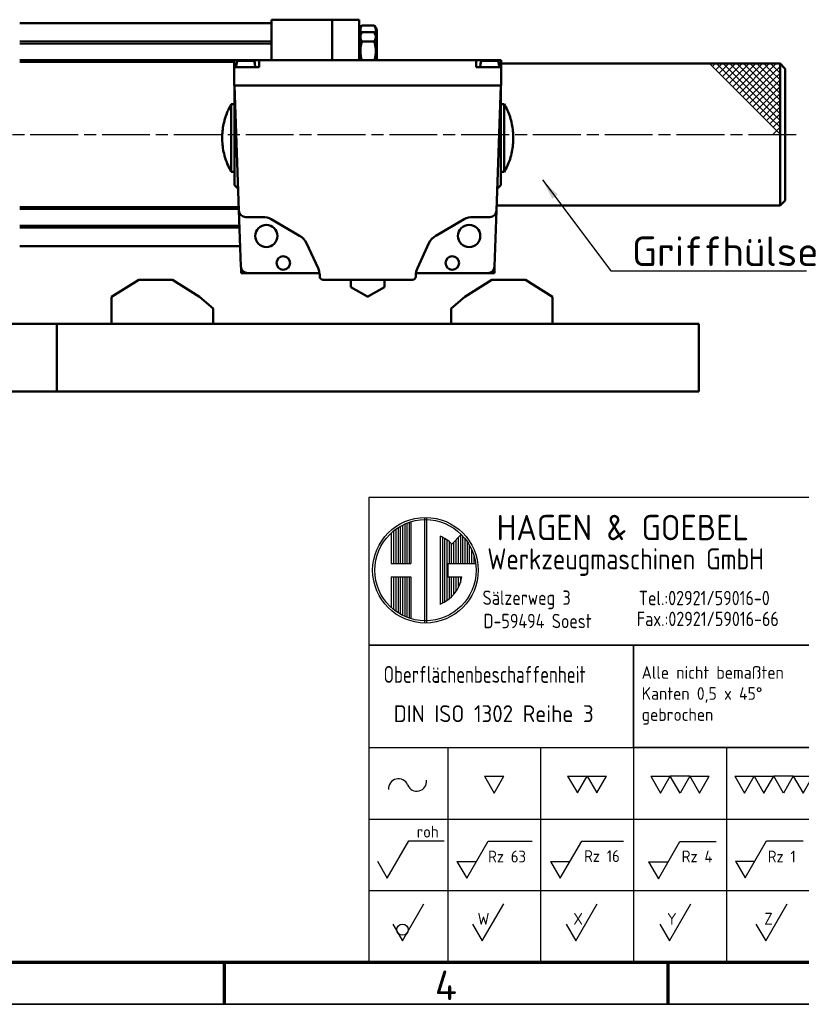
# Model space of a CAD drawing. Header units: millimetres. Extents: x 12 to 1038, y 12 to 732.
# Tile 2 of 5: x 464 to 696, y 12 to 304. Entities that reach past the tile are written whole.
import ezdxf
from ezdxf.enums import TextEntityAlignment as Align

# ---------------------------------------------------------------- set-up
doc = ezdxf.new("R2010")
doc.units = ezdxf.units.MM
doc.header["$LTSCALE"] = 2.5
doc.linetypes.add('CHAIN', pattern=[0.3543, 0.2362, -0.0295, 0.0591, -0.0295])
doc.layers.get('0').update_dxf_attribs({"lineweight": 25})
for name, color, linetype, lineweight in [('AM_BOR', 7, 'Continuous', 50), ('Mittellinie (ISO)', 7, 'Continuous', 25), ('Rahmen (ISO)', 7, 'Continuous', 70), ('Sichtbar (ISO)', 7, 'Continuous', 50), ('Sichtbar schmal (ISO)', 7, 'Continuous', 35), ('Skizziergeometrie (ISO)', 7, 'Continuous', 25), ('Symbol (ISO)', 7, 'Continuous', 25), ('Titel (ISO)', 7, 'Continuous', 50)]:
    doc.layers.add(name, color=color, linetype=linetype, lineweight=lineweight)
doc.styles.add('ACDINTS_30', font='isocp.shx')
doc.styles.add('ACDINTS_31', font='isocp.shx')
doc.styles.add('ACDINTS_32', font='isocp.shx')
doc.styles.add('ACDINTS_33', font='isocp.shx')
doc.styles.add('ACDINTS_34', font='isocp.shx')
doc.styles.add('ACDINTS_35', font='isocp.shx')
doc.styles.add('ACDINTS_40', font='isocp.shx')
doc.styles.add('ACDINTS_41', font='isocp.shx')
doc.styles.add('Notiztext (DIN)', font='isocpeur.ttf')
doc.styles.get("Standard").update_dxf_attribs({"font": 'ISOCP.shx'})
doc.styles.add('TextStyle32', font='isocp.shx')
doc.styles.add('TextStyle51', font='isocp.shx', dxfattribs={"width": 0.8})
doc.styles.add('TextStyle52', font='isocp.shx', dxfattribs={"width": 0.8})
doc.styles.add('TextStyle53', font='isocp.shx')
doc.styles.add('TextStyle54', font='isocp.shx')
doc.styles.add('TextStyle55', font='isocp.shx', dxfattribs={"width": 0.8})
doc.styles.add('TextStyle56', font='isocp.shx', dxfattribs={"width": 0.8})
doc.styles.add('TextStyle59', font='isocp.shx', dxfattribs={"width": 0.8})
doc.styles.add('TextStyle60', font='isocp.shx', dxfattribs={"width": 0.8})
doc.styles.add('TextStyle61', font='isocp.shx', dxfattribs={"width": 0.8})
doc.styles.add('TextStyle62', font='isocp.shx')
doc.styles.add('TextStyle63', font='isocp.shx')
doc.styles.add('TextStyle64', font='isocp.shx', dxfattribs={"width": 0.8})
doc.styles.add('TextStyle65', font='isocp.shx', dxfattribs={"width": 0.8})
doc.dimstyles.new('Standard - Methode 2a (DIN)$7', dxfattribs={"dimscale": 2.5, "dimtxt": 3.5, "dimasz": 2.5, "dimexe": 3.175, "dimexo": 0.8, "dimgap": 0.8, "dimtad": 1, "dimtih": 1, "dimtoh": 1, "dimrnd": 1e-08, "dimtxsty": 'Notiztext (DIN)', "dimcen": 0.09, "dimdle": 10, "dimclrd": 256, "dimclre": 256, "dimclrt": 256, "dimazin": 2, "dimtfac": 1, "dimtmove": 0, "dimatfit": 3, "dimfxl": 1, "dimtolj": 1, "dimlwd": -1, "dimlwe": -1, "dimarcsym": 0})

# ---------------------------------------------------------------- blocks, each defined once
blk = doc.blocks.new('Ränder Hagen+Goebel Rahmen')
at = {"layer": 'Rahmen (ISO)'}
for p, q in [((10, 10), (410, 10)), ((210, 10), (210, 5)), ((262.5, 10), (262.5, 5))]:
    blk.add_line(p, q, dxfattribs=at)
at = {"layer": 'Rahmen (ISO)', "linetype": 'Continuous', "lineweight": 35}
blk.add_line((5, 5), (415, 5), dxfattribs=at)
at = {"layer": 'Symbol (ISO)', "insert": (236.25, 9), "char_height": 3.5, "attachment_point": 2, "style": 'Notiztext (DIN)'}
blk.add_mtext('4', dxfattribs=at)
blk = doc.blocks.new('Schriftfelder Hagen+Goebel')
at = {"color": 7}
for p, q in [((294.29, 154.82), (111.41, 154.82)), ((111.41, 154.82), (111.41, 99.83)), ((294.29, 99.83), (294.29, 154.82)), ((111.41, 99.83), (294.29, 99.83))]:
    blk.add_line(p, q, dxfattribs=at)
at = {"color": 7, "linetype": 'Continuous', "lineweight": 25}
for p, q in [((115.4, 151.54), (115.4, 147.01)), ((115.67, 151.67), (115.67, 147.01)), ((115.93, 151.78), (115.93, 147.01)), ((116.2, 151.88), (116.2, 147.01)), ((116.39, 151.98), (116.39, 147.01)), ((117.99, 152.46), (117.99, 139.96)), ((118.25, 152.46), (118.25, 139.96)), ((114.07, 150.62), (114.07, 147.01)), ((114.34, 150.85), (114.34, 147.01)), ((114.6, 151.05), (114.6, 147.01)), ((114.87, 151.24), (114.87, 147.01)), ((115.13, 151.4), (115.13, 147.01)), ((121.23, 149.31), (122.36, 150.44)), ((119.85, 150.25), (119.85, 142.17)), ((120.12, 150.12), (120.12, 142.3)), ((120.38, 149.97), (120.38, 142.45)), ((120.65, 149.8), (120.65, 142.62)), ((120.92, 149.6), (120.92, 147.01)), ((121.18, 149.36), (121.18, 147.01)), ((121.45, 149.54), (121.45, 147.01)), ((121.71, 149.8), (121.71, 147.01)), ((121.98, 150.07), (121.98, 147.01)), ((122.25, 150.33), (122.25, 147.01)), ((122.51, 150.25), (122.51, 147.01)), ((122.78, 149.97), (122.78, 147.01)), ((123.04, 149.62), (123.04, 147.01)), ((123.31, 149.2), (123.31, 147.01)), ((123.58, 148.68), (123.58, 147.01)), ((114.07, 147.01), (116.39, 147.01)), ((120.78, 147.01), (124.06, 147.01)), ((120.78, 147.01), (120.78, 145.41)), ((123.84, 147.97), (123.84, 147.01)), ((114.07, 145.41), (114.07, 141.8)), ((114.07, 145.41), (116.39, 145.41)), ((114.34, 145.41), (114.34, 141.57)), ((114.6, 145.41), (114.6, 141.37)), ((114.87, 145.41), (114.87, 141.18)), ((115.13, 145.41), (115.13, 141.02)), ((115.4, 145.41), (115.4, 140.88)), ((115.67, 145.41), (115.67, 140.75)), ((115.93, 145.41), (115.93, 140.64)), ((116.2, 145.41), (116.2, 140.54)), ((116.39, 145.41), (116.39, 140.44)), ((120.78, 145.41), (122.44, 145.41)), ((120.92, 145.41), (120.92, 142.82)), ((121.18, 145.41), (121.18, 143.06)), ((121.45, 145.41), (121.45, 143.34)), ((121.71, 145.41), (121.71, 143.68)), ((121.98, 145.41), (121.98, 144.11)), ((122.25, 145.41), (122.25, 144.7)), ((111.41, 125.21), (142.75, 125.21)), ((120.75, 125.21), (120.75, 99.83)), ((131.75, 125.21), (131.75, 99.83)), ((142.75, 125.21), (142.75, 99.83)), ((153.75, 125.21), (153.75, 99.83)), ((111.41, 116.75), (164.75, 116.75)), ((111.41, 108.29), (164.75, 108.29))]:
    blk.add_line(p, q, dxfattribs=at)
at = {"color": 7, "linetype": 'Continuous', "lineweight": 35}
blk.add_line((142.75, 125.21), (164.75, 125.21), dxfattribs=at)
for p, q in [((125.1, 121.84), (127.41, 121.84)), ((125.1, 121.84), (126.25, 119.84)), ((126.25, 119.84), (127.41, 121.84)), ((134.94, 121.85), (137.25, 121.85)), ((134.94, 121.85), (136.1, 119.85)), ((136.1, 119.85), (137.25, 121.85)), ((137.25, 121.85), (138.41, 119.85)), ((137.25, 121.85), (139.56, 121.85)), ((138.41, 119.85), (139.56, 121.85)), ((144.79, 121.84), (147.1, 121.84)), ((144.79, 121.84), (145.94, 119.84)), ((145.94, 119.84), (147.1, 121.84)), ((148.25, 119.84), (147.1, 121.84)), ((149.41, 121.84), (147.1, 121.84)), ((149.41, 121.84), (148.25, 119.84)), ((149.41, 121.84), (150.56, 119.84)), ((149.41, 121.84), (151.72, 121.84)), ((150.56, 119.84), (151.72, 121.84)), ((154.73, 121.84), (155.88, 119.84)), ((154.73, 121.84), (157.04, 121.84)), ((155.88, 119.84), (157.04, 121.84)), ((157.04, 121.84), (159.35, 121.84)), ((157.04, 121.84), (158.19, 119.84)), ((158.19, 119.84), (159.35, 121.84)), ((161.66, 121.84), (159.35, 121.84)), ((160.5, 119.84), (159.35, 121.84)), ((161.66, 121.84), (160.5, 119.84)), ((161.66, 121.84), (163.97, 121.84)), ((161.66, 121.84), (162.81, 119.84)), ((162.81, 119.84), (163.97, 121.84)), ((113.6, 109.77), (116.15, 114.17)), ((116.15, 114.17), (120.35, 114.17)), ((123.01, 109.74), (125.55, 114.14)), ((125.55, 114.14), (130.76, 114.14)), ((134.08, 109.74), (136.62, 114.14)), ((136.62, 114.14), (141.57, 114.14)), ((145.69, 109.7), (148.23, 114.1)), ((148.23, 114.1), (152.55, 114.1)), ((155.96, 109.79), (158.5, 114.19)), ((158.5, 114.19), (162.82, 114.19)), ((112.45, 111.77), (113.6, 109.77)), ((121.85, 111.74), (123.01, 109.74)), ((121.85, 111.74), (124.16, 111.74)), ((132.92, 111.74), (134.08, 109.74)), ((132.92, 111.74), (135.23, 111.74)), ((144.53, 111.7), (146.84, 111.7)), ((144.53, 111.7), (145.69, 109.7)), ((154.81, 111.79), (157.12, 111.79)), ((154.81, 111.79), (155.96, 109.79)), ((115.4, 102.33), (117.94, 106.73)), ((124.85, 102.33), (127.39, 106.73)), ((135.92, 102.33), (138.46, 106.73)), ((147.01, 102.33), (149.55, 106.73)), ((158.39, 102.33), (160.93, 106.73)), ((114.25, 104.33), (115.4, 102.33)), ((123.7, 104.33), (124.85, 102.33)), ((134.76, 104.33), (135.92, 102.33)), ((145.85, 104.33), (147.01, 102.33)), ((157.23, 104.33), (158.39, 102.33))]:
    blk.add_line(p, q)
at = {"color": 7, "lineweight": 35}
blk.add_line((164.75, 120.98), (164.75, 99.83), dxfattribs=at)
at = {"color": 7, "linetype": 'Continuous', "lineweight": 25}
for radius in [6.25, 5.99]:
    blk.add_circle((118.12, 146.21), radius, dxfattribs=at)
blk.add_circle((115.4, 103.66), 0.667)
for start, end in [(45, 66.8002), (293.1998, 349.5243)]:
    blk.add_arc((118.12, 146.21), 4.39, start, end, dxfattribs=at)
for centre, start, end in [((114.92, 120.36), 21.9122, 185.4858), ((117.09, 121.23), 201.9122, 5.4858)]:
    blk.add_arc(centre, 1.17, start, end)
at = {"layer": 'AM_BOR', "color": 7, "linetype": 'Continuous', "lineweight": 35}
for p, q in [((164.75, 154.82), (164.75, 120.98)), ((111.41, 137.35), (294.29, 137.35)), ((142.75, 125.21), (142.75, 137.35))]:
    blk.add_line(p, q, dxfattribs=at)
at = {"layer": 'AM_BOR', "color": 7, "linetype": 'Continuous', "lineweight": 25}
for p, q in [((190.15, 154.82), (190.15, 116.75)), ((207.93, 154.82), (207.93, 99.83)), ((243.49, 154.82), (243.49, 148.49)), ((207.93, 148.49), (294.29, 148.49)), ((174.91, 137.35), (174.91, 120.43)), ((164.75, 120.43), (207.93, 120.43)), ((284.13, 116.75), (284.13, 99.83)), ((284.13, 108.29), (294.29, 108.29)), ((164.75, 104.06), (294.29, 104.06))]:
    blk.add_line(p, q, dxfattribs=at)
at = {"layer": 'AM_BOR', "color": 7, "lineweight": 35}
blk.add_line((164.75, 116.75), (294.29, 116.75), dxfattribs=at)
at = {"layer": 'Titel (ISO)', "color": 7, "linetype": 'Continuous', "lineweight": 35}
for p, q in [((164.75, 133.12), (207.93, 133.12)), ((164.75, 128.89), (207.93, 128.89)), ((207.93, 124.66), (164.75, 124.66))]:
    blk.add_line(p, q, dxfattribs=at)
at = {"color": 7}
blk.add_text('HAGEN & GOEBEL', height=3, dxfattribs=at).set_placement((126.55, 149.76))
at = {"color": 7, "width": 0.9}
for s, height, p in [('Werkzeugmaschinen GmbH', 2.5, (125.45, 146.3)), ('Sälzerweg 3', 1.7, (124.88, 142.11)), ('Tel.:02921/59016-0', 1.7, (143.38, 142.07)), ('D-59494 Soest', 1.7, (124.99, 139.35)), ('Fax.:02921/59016-66', 1.7, (143.13, 139.6))]:
    blk.add_text(s, height=height, dxfattribs=at).set_placement(p)
at = {"color": 7, "style": 'ACDINTS_30', "width": 0.8}
blk.add_text('Oberflächenbeschaffenheit', height=2, dxfattribs=at).set_placement((113.16, 132.88))
at = {"color": 7, "style": 'ACDINTS_30'}
for s, p in [('Gepr.', (165.95, 126.31)), ('Norm', (165.95, 122.08))]:
    blk.add_text(s, height=2, dxfattribs=at).set_placement(p)
at = {"color": 7, "char_height": 2, "attachment_point": 1, "line_spacing_factor": 0.332}
for s, insert in [('\\fISOCP|b0|i0;\\W0.90;\\H2.0000;Werkstoff:', (208.77, 147.21)), ('\\fISOCP|b0|i0;\\W0.90;\\H2.0000;Benennung:', (208.76, 136.5)), ('\\fISOCP|b0|i0;\\W0.90;\\H2.0000;Zeichnungs-Nr.:', (209.11, 115.53))]:
    blk.add_mtext(s, dxfattribs=dict(at, insert=insert))
at = {"char_height": 1.4}
for s, insert, attachment_point, style in [('roh', (117.1, 114.56), 7, 'ACDINTS_40'), ('Rz 63', (125.53, 111.62), 7, 'ACDINTS_40'), ('Rz 16', (136.89, 111.67), 7, 'ACDINTS_40'), ('Rz 4', (148.45, 111.63), 7, 'ACDINTS_40'), ('Rz 1', (158.63, 111.62), 7, 'ACDINTS_40'), ('W', (125.69, 104.24), 9, 'ACDINTS_41'), ('X', (136.76, 104.25), 9, 'ACDINTS_41'), ('Y', (147.85, 104.24), 9, 'ACDINTS_41'), ('Z', (159.23, 104.26), 9, 'ACDINTS_41')]:
    blk.add_mtext(s, dxfattribs=dict(at, insert=insert, attachment_point=attachment_point, style=style))
at = {"color": 7, "insert": (166.66, 115.16), "char_height": 2, "width": 31.2179, "attachment_point": 1, "line_spacing_factor": 0.996}
blk.add_mtext('\\fISOCP|b0|i0;\\W0.90;\\H2.0000;Kunde:\\P\\PKom.:', dxfattribs=at)
at = {"layer": 'AM_BOR', "color": 7, "style": 'ACDINTS_30'}
for s, width, p in [('Allg. Toleranzen', 0.7, (191.43, 150.6)), ('Menge', 0.8, (266.9, 150.83)), ('Form- u Lagetoleranzen', 0.75, (165.41, 150.21)), ('Position', 0.8, (245.09, 150.43)), ('Dateiname', 0.8, (168.36, 101.05))]:
    blk.add_text(s, height=2, dxfattribs=dict(at, width=width)).set_placement(p)
for s, p in [('Maßstab', (209.15, 150.43)), ('Bearb.', (165.95, 130.54))]:
    blk.add_text(s, height=2, dxfattribs=at).set_placement(p)
at = {"layer": 'AM_BOR', "color": 7, "style": 'ACDINTS_32', "width": 0.983632}
blk.add_text('Datum', height=2, dxfattribs=at).set_placement((180.84, 134.48), align=Align.CENTER)
at = {"layer": 'AM_BOR', "color": 7, "style": 'ACDINTS_31'}
blk.add_text('Name', height=2, dxfattribs=at).set_placement((199.12, 134.48), align=Align.RIGHT)
at = {"layer": 'AM_BOR', "color": 7, "style": 'ACDINTS_32'}
for s, p in [('Blatt', (288.5, 113.9)), ('Bl', (292.31, 105.44))]:
    blk.add_text(s, height=2, dxfattribs=at).set_placement(p, align=Align.CENTER)
at = {"layer": 'AM_BOR', "color": 7, "line_spacing_factor": 0.996}
for s, insert, char_height, width, attachment_point, style in [('DIN ISO 2768-mK', (199.12, 141), 2, 15.0375, 8, 'ACDINTS_34'), (' \\PAlle nicht bemaßten Kanten 0,5 x 45° gebrochen', (143.71, 137.35), 1.5, 20.5101, 1, 'ACDINTS_35')]:
    blk.add_mtext(s, dxfattribs=dict(at, insert=insert, char_height=char_height, width=width, attachment_point=attachment_point, style=style))
at = {"layer": 'AM_BOR', "color": 7, "char_height": 2, "line_spacing_factor": 0.332}
for s, insert, attachment_point, style in [('DIN ISO 1101', (177.55, 143.3), 8, 'ACDINTS_34'), ('DIN ISO 1302 Reihe 3', (114.36, 130.23), 1, 'ACDINTS_33'), ('Für diese Zeichnung behalten wir uns alle Rechte vor.', (212.76, 102.85), 1, 'ACDINTS_33')]:
    blk.add_mtext(s, dxfattribs=dict(at, insert=insert, attachment_point=attachment_point, style=style))
at = {"layer": 'AM_BOR', "color": 7}
for tag, p, height, style, width in [('Maßstab:', (223.33, 149.84), 3.5, 'TextStyle64', 0.8), ('Positionsnummer', (254.96, 149.95), 3.5, 'TextStyle61', 0.8), ('Menge', (277.56, 149.84), 3.5, 'TextStyle60', 0.8), ('Material', (224.04, 143.99), 3, 'TextStyle52', 0.8), ('Halbzeug_(1.Zeile)', (261.93, 144.06), 3, 'TextStyle56', 0.8), ('Material_(2.Zeile)', (224.02, 139.81), 3, 'TextStyle51', 0.8), ('Halbzeug_(2.Zeile)', (261.93, 139.78), 3, 'TextStyle55', 0.8), ('ERSTELLUNGSDATUM', (175.59, 130.24), 2, 'TextStyle63', 0.9), ('AUTOR', (191.76, 130.24), 2, 'TextStyle62', 0.9), ('KONTROLLIERT_VON', (192.23, 126.32), 2, 'TextStyle54', 0.9), ('KONTROLLDATUM', (175.75, 126.01), 2, 'TextStyle53', 0.9), ('Beschreibung_2', (213.59, 121), 3.5, 'TextStyle59', 0.8), ('DATEINAME', (179.92, 100.78), 2.5, 'TextStyle65', 0.8)]:
    blk.add_attdef(tag, p, '', height=height, dxfattribs=dict(at, style=style, width=width))
at = {"layer": 'AM_BOR', "color": 7, "style": 'TextStyle32'}
blk.add_attdef('Plot-Datum', text='', height=3, dxfattribs=at).set_placement((288.92, 100.24), align=Align.CENTER)
at = {"layer": 'Titel (ISO)', "style": 'Notiztext (DIN)'}
blk.add_attdef('TITEL', text='', height=5, dxfattribs=at).set_placement((210, 128), align=Align.MIDDLE_LEFT)
blk.add_attdef('Blattnummer', text='', height=3.5, dxfattribs=at).set_placement((290.13, 111.34), align=Align.MIDDLE_CENTER)
at = {"layer": 'Titel (ISO)', "color": 7, "style": 'Notiztext (DIN)'}
blk.add_attdef('BAUTEILNUMMER', text='', height=5, dxfattribs=at).set_placement((210.03, 109.41), align=Align.MIDDLE_LEFT)

msp = doc.modelspace()

# ---------------------------------------------------------------- linework, layer by layer
at = {"layer": 'Mittellinie (ISO)', "linetype": 'CHAIN', "ltscale": 23.990969}
msp.add_line((148.88551, 269.8713), (695.74258, 269.8713), dxfattribs=at)
at = {"layer": 'Sichtbar (ISO)'}
for p, q in [((556.99258, 303.8713), (538.99258, 303.8713)), ((538.99258, 303.8713), (538.99258, 291.8713)), ((556.99258, 303.8713), (556.99258, 291.8713)), ((564.99258, 303.8713), (556.99258, 303.8713)), ((556.99258, 303.8713), (556.99258, 291.8713)), ((564.99258, 303.8713), (564.99258, 291.8713)), ((538.99258, 302.8713), (464.49258, 302.8713)), ((564.99258, 300.82111), (565.68408, 302.01882)), ((565.75671, 302.14), (569.42846, 302.14)), ((565.75671, 300.14074), (569.42846, 300.14074)), ((570.19258, 300.82111), (569.50108, 302.01882)), ((570.19258, 298.82185), (570.19258, 300.82111)), ((464.49258, 297.37185), (538.99258, 297.37185)), ((564.99258, 298.82185), (565.68408, 300.01956)), ((565.75671, 297.45611), (569.42846, 297.45611)), ((570.19258, 298.82185), (569.50108, 300.01956)), ((570.19258, 291.8713), (570.19258, 298.82185)), ((464.49258, 291.37185), (527.99258, 291.37185)), ((531.39258, 291.8713), (527.99258, 291.8713)), ((527.99258, 289.8713), (527.99258, 291.8713)), ((529.2174, 291.6713), (529.29225, 291.6713)), ((533.49292, 291.6713), (529.29225, 291.6713)), ((535.39258, 291.8713), (531.39258, 291.8713)), ((533.49292, 291.6713), (533.56776, 291.6713)), ((535.39258, 289.8713), (535.39258, 291.8713)), ((599.59258, 291.8713), (535.39258, 291.8713)), ((603.59258, 291.8713), (599.59258, 291.8713)), ((599.59258, 289.8713), (599.59258, 291.8713)), ((601.4174, 291.6713), (601.49225, 291.6713)), ((605.69292, 291.6713), (601.49225, 291.6713)), ((606.99258, 291.8713), (603.59258, 291.8713)), ((605.69292, 291.6713), (605.76776, 291.6713)), ((606.99258, 289.8713), (606.99258, 291.8713)), ((535.39258, 289.8713), (527.99258, 289.8713)), ((527.99258, 284.3713), (527.99258, 289.8713)), ((528.6792, 290.8613), (528.59258, 289.8713)), ((528.6792, 290.8613), (528.74636, 290.8613)), ((528.68658, 290.8613), (528.7176, 291.21488)), ((528.77809, 291.21488), (528.74636, 290.8613)), ((534.0388, 290.8613), (534.00707, 291.21488)), ((534.0388, 290.8613), (534.10597, 290.8613)), ((534.06757, 291.21488), (534.09859, 290.8613)), ((534.10597, 290.8613), (534.19258, 289.8713)), ((606.99258, 289.8713), (599.59258, 289.8713)), ((600.8792, 290.8613), (600.79258, 289.8713)), ((600.8792, 290.8613), (600.94636, 290.8613)), ((600.88658, 290.8613), (600.9176, 291.21488)), ((600.97809, 291.21488), (600.94636, 290.8613)), ((606.2388, 290.8613), (606.20707, 291.21488)), ((606.2388, 290.8613), (606.30597, 290.8613)), ((606.26757, 291.21488), (606.29859, 290.8613)), ((606.30597, 290.8613), (606.39258, 289.8713)), ((606.99258, 290.8713), (689.49258, 290.8713)), ((606.99258, 284.3713), (606.99258, 289.8713)), ((689.49258, 248.8713), (689.49258, 290.8713)), ((690.99258, 289.3713), (689.49258, 290.8713)), ((690.99258, 250.3713), (690.99258, 289.3713)), ((528.09258, 284.3713), (527.99258, 284.3713)), ((528.09258, 268.8713), (528.09258, 284.3713)), ((528.09258, 284.3713), (606.89258, 284.3713)), ((529.3836, 247.4015), (528.09258, 284.3713)), ((606.89258, 284.3713), (605.60157, 247.4015)), ((606.99258, 284.3713), (606.89258, 284.3713)), ((606.89258, 268.8713), (606.89258, 284.3713)), ((527.09258, 258.8713), (527.09258, 278.8713)), ((528.09258, 278.8713), (527.09258, 278.8713)), ((606.89258, 278.8713), (607.89258, 278.8713)), ((607.89258, 278.8713), (607.89258, 268.8713)), ((525.39258, 275.02196), (525.39258, 275.10272)), ((609.59258, 275.10272), (609.59258, 275.02196)), ((528.09258, 268.8713), (528.09258, 254.8713)), ((606.89258, 268.8713), (606.89258, 254.8713)), ((607.89258, 268.8713), (607.89258, 258.8713)), ((525.39258, 262.63988), (525.39258, 262.72064)), ((609.59258, 262.72064), (609.59258, 262.63988)), ((528.09258, 258.8713), (527.09258, 258.8713)), ((606.89258, 258.8713), (607.89258, 258.8713)), ((528.09258, 254.8713), (529.09258, 253.8713)), ((529.09258, 255.73505), (529.09258, 253.8713)), ((529.09258, 253.8713), (529.15767, 253.8713)), ((605.8275, 253.8713), (605.89258, 253.8713)), ((605.89258, 255.73505), (605.89258, 253.8713)), ((606.89258, 254.8713), (605.89258, 253.8713)), ((464.49258, 248.37185), (529.34971, 248.37185)), ((605.65289, 248.8713), (689.49258, 248.8713)), ((690.99258, 250.3713), (689.49258, 248.8713)), ((529.96328, 230.8015), (529.3836, 247.4015)), ((536.42784, 245.4713), (531.38238, 245.4713)), ((547.33921, 239.94512), (538.92784, 244.80143)), ((596.05733, 244.80143), (587.64595, 239.94512)), ((603.60279, 245.4713), (598.55733, 245.4713)), ((605.60157, 247.4015), (605.02188, 230.8015)), ((464.49258, 242.37185), (529.55923, 242.37185)), ((529.75132, 236.8713), (464.49258, 236.8713)), ((552.79912, 230.37592), (549.37075, 237.72808)), ((585.61441, 237.72808), (582.18604, 230.37592)), ((529.99258, 228.8713), (529.99258, 230.52324)), ((604.99258, 230.52324), (604.99258, 228.8713)), ((531.96206, 228.8713), (529.99258, 228.8713)), ((553.23042, 228.8713), (531.96206, 228.8713)), ((553.26758, 227.8713), (553.26758, 228.26283)), ((581.71758, 228.26283), (581.71758, 227.8713)), ((603.0231, 228.8713), (581.75474, 228.8713)), ((604.99258, 228.8713), (603.0231, 228.8713)), ((499.70698, 226.8713), (491.70698, 221.8713)), ((509.70698, 226.8713), (499.70698, 226.8713)), ((517.70698, 221.8713), (509.70698, 226.8713)), ((580.71758, 226.8713), (554.26758, 226.8713)), ((562.50258, 226.8713), (562.50258, 224.75228)), ((567.24258, 222.01564), (562.50258, 224.75228)), ((572.48258, 224.75228), (567.74258, 222.01564)), ((572.48258, 226.8713), (572.48258, 224.75228)), ((596.20667, 221.8713), (604.20667, 226.8713)), ((604.20667, 226.8713), (614.20667, 226.8713)), ((614.20667, 226.8713), (622.20667, 221.8713)), ((491.70698, 221.8713), (491.70698, 213.8713)), ((521.70698, 218.3713), (517.70698, 221.8713)), ((592.20667, 218.3713), (596.20667, 221.8713)), ((622.20667, 221.8713), (622.20667, 213.8713)), ((521.70698, 213.8713), (521.70698, 218.3713)), ((592.20667, 213.8713), (592.20667, 218.3713)), ((405.49258, 213.8713), (475.49258, 213.8713)), ((475.49258, 213.8713), (475.49258, 193.8713)), ((475.49258, 213.8713), (665.49258, 213.8713)), ((665.49258, 193.8713), (665.49258, 213.8713)), ((475.49258, 193.8713), (405.49258, 193.8713)), ((475.49258, 193.8713), (665.49258, 193.8713))]:
    msp.add_line(p, q, dxfattribs=at)
at = {"layer": 'Sichtbar (ISO)', "flags": 128}
for points in [[(565.75671, 300.14074), (565.6808, 300.01387), (565.61309, 299.8912), (565.5531, 299.77221), (565.50043, 299.65643), (565.45471, 299.54343), (565.41565, 299.43278), (565.383, 299.32412), (565.35655, 299.21708), (565.33615, 299.11131), (565.32166, 299.0065), (565.313, 298.90231), (565.31012, 298.79843), (565.313, 298.69454), (565.32166, 298.59035), (565.33615, 298.48554), (565.35655, 298.37977), (565.383, 298.27273), (565.41565, 298.16407), (565.45471, 298.05342), (565.50043, 297.94042), (565.5531, 297.82464), (565.61309, 297.70565), (565.6808, 297.58298), (565.75671, 297.45611)], [(565.75671, 302.14), (565.68939, 302.02799), (565.62848, 301.91929), (565.57366, 301.81355), (565.52461, 301.71042), (565.48109, 301.6096), (565.44286, 301.51081), (565.40975, 301.41375), (565.38158, 301.31819), (565.35822, 301.22387), (565.33956, 301.13057), (565.32551, 301.03804), (565.316, 300.94608), (565.31098, 300.85446), (565.31045, 300.76298), (565.31438, 300.67141), (565.3228, 300.57955), (565.33576, 300.48718), (565.3533, 300.39408), (565.37552, 300.30003), (565.40251, 300.20479), (565.43442, 300.10812), (565.47139, 300.00977), (565.51362, 299.90946), (565.56131, 299.80692)], [(569.62385, 299.80692), (569.67155, 299.90946), (569.71377, 300.00977), (569.75075, 300.10812), (569.78265, 300.20479), (569.80965, 300.30003), (569.83186, 300.39408), (569.84941, 300.48718), (569.86236, 300.57955), (569.87078, 300.67141), (569.87472, 300.76298), (569.87418, 300.85446), (569.86917, 300.94608), (569.85965, 301.03804), (569.8456, 301.13057), (569.82694, 301.22387), (569.80358, 301.31819), (569.77541, 301.41375), (569.7423, 301.51081), (569.70408, 301.6096), (569.66055, 301.71042), (569.61151, 301.81355), (569.55668, 301.91929), (569.49577, 302.02799), (569.42846, 302.14)], [(569.42846, 297.45611), (569.50437, 297.58298), (569.57207, 297.70565), (569.63206, 297.82464), (569.68474, 297.94042), (569.73045, 298.05342), (569.76952, 298.16407), (569.80217, 298.27273), (569.82861, 298.37977), (569.84901, 298.48554), (569.8635, 298.59035), (569.87216, 298.69454), (569.87504, 298.79843), (569.87216, 298.90231), (569.8635, 299.0065), (569.84901, 299.11131), (569.82861, 299.21708), (569.80217, 299.32412), (569.76952, 299.43278), (569.73045, 299.54343), (569.68474, 299.65643), (569.63206, 299.77221), (569.57207, 299.8912), (569.50437, 300.01387), (569.42846, 300.14074)], [(565.75671, 297.45611), (565.68281, 297.19097), (565.61667, 296.9344), (565.55785, 296.68536), (565.50597, 296.44292), (565.4607, 296.2062), (565.42175, 295.97439), (565.3889, 295.74673), (565.36194, 295.5225), (565.34072, 295.30101), (565.32512, 295.08162), (565.31505, 294.86367), (565.31045, 294.64656), (565.31129, 294.42965), (565.31758, 294.21235), (565.32936, 293.99402), (565.34668, 293.77405), (565.36966, 293.55179), (565.39842, 293.32657), (565.43314, 293.0977), (565.47401, 292.86446), (565.5213, 292.62606), (565.57529, 292.38167), (565.63633, 292.13041), (565.70482, 291.8713)], [(569.48035, 291.8713), (569.54883, 292.13041), (569.60987, 292.38167), (569.66386, 292.62606), (569.71115, 292.86446), (569.75203, 293.0977), (569.78674, 293.32657), (569.8155, 293.55179), (569.83848, 293.77405), (569.85581, 293.99402), (569.86758, 294.21235), (569.87387, 294.42965), (569.87471, 294.64656), (569.87011, 294.86367), (569.86004, 295.08162), (569.84444, 295.30101), (569.82322, 295.5225), (569.79627, 295.74673), (569.76341, 295.97439), (569.72447, 296.2062), (569.67919, 296.44292), (569.62731, 296.68536), (569.56849, 296.9344), (569.50236, 297.19097), (569.42846, 297.45611)], [(528.7176, 291.21488), (528.72132, 291.24604), (528.72708, 291.27726), (528.7348, 291.30791), (528.74419, 291.3374), (528.75492, 291.36518), (528.76745, 291.39248), (528.78211, 291.41994), (528.79874, 291.4469), (528.81711, 291.47276), (528.83676, 291.49705), (528.85715, 291.51937), (528.87845, 291.53998), (528.90184, 291.56003), (528.92698, 291.57907), (528.95348, 291.59657), (528.9808, 291.61222), (529.00828, 291.62582), (529.03552, 291.63732), (529.0642, 291.64741), (529.09432, 291.65602), (529.12532, 291.66282), (529.15661, 291.66759), (529.18752, 291.67039), (529.2174, 291.6713)], [(529.29225, 291.6713), (529.2619, 291.67042), (529.23052, 291.66773), (529.19872, 291.66312), (529.16714, 291.65653), (529.13636, 291.64814), (529.10692, 291.63825), (529.07909, 291.62703), (529.05111, 291.61378), (529.02317, 291.59846), (528.99591, 291.58123), (528.96991, 291.56236), (528.94561, 291.54235), (528.92341, 291.52171), (528.90244, 291.49964), (528.88212, 291.47546), (528.86301, 291.44959), (528.84563, 291.42246), (528.83026, 291.3947), (528.81708, 291.36698), (528.80589, 291.33901), (528.79609, 291.30924), (528.78801, 291.2782), (528.78198, 291.24652), (528.77809, 291.21488)], [(534.00707, 291.21488), (534.00318, 291.24652), (533.99715, 291.2782), (533.98908, 291.30924), (533.97928, 291.33901), (533.96809, 291.36698), (533.9549, 291.3947), (533.93953, 291.42246), (533.92215, 291.44959), (533.90304, 291.47546), (533.88272, 291.49964), (533.86175, 291.52171), (533.83956, 291.54235), (533.81525, 291.56236), (533.78925, 291.58123), (533.76199, 291.59846), (533.73405, 291.61378), (533.70607, 291.62703), (533.67824, 291.63825), (533.64881, 291.64814), (533.61802, 291.65653), (533.58644, 291.66312), (533.55465, 291.66773), (533.52326, 291.67042), (533.49292, 291.6713)], [(533.56776, 291.6713), (533.59764, 291.67039), (533.62856, 291.66759), (533.65984, 291.66282), (533.69084, 291.65602), (533.72096, 291.64741), (533.74964, 291.63732), (533.77688, 291.62582), (533.80437, 291.61222), (533.83168, 291.59657), (533.85818, 291.57907), (533.88333, 291.56003), (533.90672, 291.53998), (533.92801, 291.51937), (533.94841, 291.49705), (533.96806, 291.47276), (533.98642, 291.4469), (534.00305, 291.41994), (534.01771, 291.39248), (534.03025, 291.36518), (534.04097, 291.3374), (534.05036, 291.30791), (534.05808, 291.27726), (534.06384, 291.24604), (534.06757, 291.21488)], [(600.9176, 291.21488), (600.92132, 291.24604), (600.92708, 291.27726), (600.9348, 291.30791), (600.94419, 291.3374), (600.95492, 291.36518), (600.96745, 291.39248), (600.98211, 291.41994), (600.99874, 291.4469), (601.01711, 291.47276), (601.03676, 291.49705), (601.05715, 291.51937), (601.07845, 291.53998), (601.10183, 291.56003), (601.12698, 291.57907), (601.15348, 291.59657), (601.1808, 291.61222), (601.20828, 291.62582), (601.23552, 291.63732), (601.2642, 291.64741), (601.29432, 291.65602), (601.32532, 291.66282), (601.35661, 291.66759), (601.38752, 291.67039), (601.4174, 291.6713)], [(601.49225, 291.6713), (601.4619, 291.67042), (601.43052, 291.66773), (601.39872, 291.66312), (601.36714, 291.65653), (601.33636, 291.64814), (601.30692, 291.63825), (601.27909, 291.62703), (601.25111, 291.61378), (601.22317, 291.59846), (601.19591, 291.58123), (601.16991, 291.56236), (601.14561, 291.54235), (601.12342, 291.52171), (601.10244, 291.49964), (601.08212, 291.47546), (601.06301, 291.44959), (601.04563, 291.42246), (601.03026, 291.3947), (601.01708, 291.36698), (601.00589, 291.33901), (600.99609, 291.30924), (600.98801, 291.2782), (600.98198, 291.24652), (600.97809, 291.21488)], [(606.20707, 291.21488), (606.20318, 291.24652), (606.19715, 291.2782), (606.18908, 291.30924), (606.17928, 291.33901), (606.16809, 291.36698), (606.1549, 291.3947), (606.13953, 291.42246), (606.12215, 291.44959), (606.10304, 291.47546), (606.08272, 291.49964), (606.06175, 291.52171), (606.03956, 291.54235), (606.01525, 291.56236), (605.98925, 291.58123), (605.96199, 291.59846), (605.93405, 291.61378), (605.90608, 291.62703), (605.87824, 291.63825), (605.84881, 291.64814), (605.81802, 291.65653), (605.78644, 291.66312), (605.75465, 291.66773), (605.72326, 291.67042), (605.69292, 291.6713)], [(605.76776, 291.6713), (605.79764, 291.67039), (605.82856, 291.66759), (605.85984, 291.66282), (605.89084, 291.65602), (605.92096, 291.64741), (605.94964, 291.63732), (605.97688, 291.62582), (606.00437, 291.61222), (606.03168, 291.59657), (606.05818, 291.57907), (606.08333, 291.56003), (606.10672, 291.53998), (606.12801, 291.51937), (606.14841, 291.49705), (606.16806, 291.47276), (606.18642, 291.4469), (606.20305, 291.41994), (606.21771, 291.39248), (606.23025, 291.36518), (606.24097, 291.3374), (606.25036, 291.30791), (606.25808, 291.27726), (606.26384, 291.24604), (606.26757, 291.21488)], [(525.39258, 275.02196), (525.23651, 274.52088), (525.09285, 274.0124), (524.96223, 273.49808), (524.84525, 272.97947), (524.74239, 272.45809), (524.65376, 271.93556), (524.57942, 271.41356), (524.51943, 270.89377), (524.47371, 270.37791), (524.44177, 269.86771), (524.42303, 269.36492), (524.41692, 268.8713), (524.42303, 268.37768), (524.44177, 267.87489), (524.47371, 267.36469), (524.51943, 266.84883), (524.57942, 266.32905), (524.65376, 265.80705), (524.74239, 265.28451), (524.84525, 264.76313), (524.96223, 264.24452), (525.09285, 263.7302), (525.23651, 263.22172), (525.39258, 262.72065)], [(609.59258, 262.72065), (609.74865, 263.22172), (609.89231, 263.7302), (610.02294, 264.24452), (610.13991, 264.76313), (610.24277, 265.28451), (610.3314, 265.80705), (610.40574, 266.32905), (610.46574, 266.84883), (610.51146, 267.36469), (610.5434, 267.87489), (610.56213, 268.37768), (610.56825, 268.8713), (610.56213, 269.36492), (610.5434, 269.86771), (610.51146, 270.37791), (610.46574, 270.89377), (610.40574, 271.41356), (610.3314, 271.93556), (610.24277, 272.45809), (610.13991, 272.97947), (610.02294, 273.49808), (609.89231, 274.0124), (609.74865, 274.52088), (609.59258, 275.02196)], [(567.24258, 222.01564), (567.25218, 222.01024), (567.26191, 222.00504), (567.27176, 222.00006), (567.28173, 221.99528), (567.29181, 221.99073), (567.30199, 221.9864), (567.31227, 221.9823), (567.32263, 221.97845), (567.33307, 221.97482), (567.34358, 221.97144), (567.35416, 221.96829), (567.36478, 221.96537), (567.37544, 221.96269), (567.38613, 221.96025), (567.39684, 221.95804), (567.40757, 221.95606), (567.41829, 221.95432), (567.42901, 221.95282), (567.4397, 221.95154), (567.45037, 221.9505), (567.46101, 221.94969), (567.47159, 221.94911), (567.48212, 221.94877), (567.49258, 221.94865)], [(567.49258, 221.94865), (567.50304, 221.94877), (567.51357, 221.94911), (567.52416, 221.94969), (567.53479, 221.9505), (567.54546, 221.95154), (567.55616, 221.95282), (567.56687, 221.95432), (567.5776, 221.95606), (567.58832, 221.95804), (567.59903, 221.96025), (567.60972, 221.96269), (567.62039, 221.96537), (567.63101, 221.96829), (567.64158, 221.97144), (567.65209, 221.97482), (567.66253, 221.97845), (567.6729, 221.9823), (567.68317, 221.9864), (567.69335, 221.99073), (567.70343, 221.99528), (567.7134, 222.00006), (567.72325, 222.00504), (567.73298, 222.01024), (567.74258, 222.01564)]]:
    msp.add_lwpolyline(points, dxfattribs=at)
at = {"layer": 'Sichtbar (ISO)'}
for centre, radius in [((537.49258, 239.8713), 3.3), ((597.49258, 239.8713), 3.3), ((542.49258, 231.8713), 2), ((592.49258, 231.8713), 2)]:
    msp.add_circle(centre, radius, dxfattribs=at)
for centre, radius, start, end in [((544.19257, 268.8898), 19.8, 149.7273091, 161.7126014), ((590.79259, 268.8898), 19.8, 18.2873986, 30.2726909), ((544.19257, 268.8528), 19.8, 198.2873986, 210.2726909), ((590.79259, 268.8528), 19.8, 329.7273091, 341.7126014), ((531.38238, 247.4713), 2, 182, 270), ((536.42784, 240.4713), 5, 60, 90), ((598.55733, 240.4713), 5, 90, 120), ((603.60279, 247.4713), 2, 270, 358), ((544.83921, 235.61499), 5, 25, 60), ((590.14595, 235.61499), 5, 120, 155), ((531.96206, 230.8713), 2, 182, 270), ((548.26758, 228.26283), 5, 0, 25), ((586.71758, 228.26283), 5, 155, 180), ((603.0231, 230.8713), 2, 270, 358), ((554.26758, 227.8713), 1, 180, 270), ((580.71758, 227.8713), 1, 270, 0)]:
    msp.add_arc(centre, radius, start, end, dxfattribs=at)
at = {"layer": 'Sichtbar schmal (ISO)'}
for p, q in [((538.99258, 296.77285), (464.49258, 296.77285)), ((464.49258, 291.97085), (538.99258, 291.97085)), ((529.37063, 247.77285), (464.49258, 247.77285)), ((464.49258, 242.97085), (529.53832, 242.97085))]:
    msp.add_line(p, q, dxfattribs=at)
at = {"layer": 'Skizziergeometrie (ISO)'}
for p, q in [((686.66415, 272.8713), (668.66415, 290.8713)), ((669.49409, 290.04136), (670.32403, 290.8713)), ((670.49394, 289.04152), (672.32373, 290.8713)), ((686.66415, 274.8713), (670.66415, 290.8713)), ((671.49379, 288.04167), (674.32342, 290.8713)), ((672.49364, 287.04182), (676.32312, 290.8713)), ((686.66415, 276.8713), (672.66415, 290.8713)), ((673.49349, 286.04197), (678.32282, 290.8713)), ((674.49334, 285.04212), (680.32252, 290.8713)), ((686.66415, 278.8713), (674.66415, 290.8713)), ((682.32222, 290.8713), (675.49319, 284.04227)), ((684.32191, 290.8713), (676.49303, 283.04242)), ((686.66415, 280.8713), (676.66415, 290.8713)), ((677.49288, 282.04257), (686.32161, 290.8713)), ((688.32131, 290.8713), (678.49273, 281.04272)), ((686.66415, 282.8713), (678.66415, 290.8713)), ((686.66415, 284.8713), (680.66415, 290.8713)), ((686.66415, 286.8713), (682.66415, 290.8713)), ((684.66415, 290.8713), (686.66415, 288.8713)), ((686.66415, 290.8713), (689.49258, 288.04287)), ((686.66415, 288.8713), (689.49258, 286.04287)), ((689.49258, 290.04287), (687.49258, 288.04287)), ((687.49258, 288.04287), (679.49258, 280.04287)), ((687.49258, 286.04287), (680.49258, 279.04287)), ((686.66415, 286.8713), (689.49258, 284.04287)), ((689.49258, 288.04287), (687.49258, 286.04287)), ((689.49258, 286.04287), (687.49258, 284.04287)), ((687.49258, 284.04287), (681.49258, 278.04287)), ((689.66116, 284.21146), (682.49258, 277.04287)), ((686.66415, 284.8713), (689.49258, 282.04287)), ((686.66415, 282.8713), (689.49258, 280.04287)), ((689.49258, 284.04287), (687.49258, 282.04287)), ((688.49258, 281.04287), (683.49258, 276.04287)), ((686.66415, 280.8713), (689.49258, 278.04287)), ((689.49258, 282.04287), (687.49258, 280.04287)), ((689.49258, 280.04287), (687.49258, 278.04287)), ((687.49258, 278.04287), (684.49258, 275.04287)), ((686.66415, 278.8713), (689.49258, 276.04287)), ((686.66415, 276.8713), (689.49258, 274.04287)), ((689.49258, 278.04287), (687.49258, 276.04287)), ((687.49258, 276.04287), (685.49258, 274.04287)), ((687.49258, 274.04287), (686.49258, 273.04287)), ((686.66415, 274.8713), (689.49258, 272.04287)), ((689.49258, 276.04287), (687.49258, 274.04287)), ((689.49258, 274.04287), (687.49258, 272.04287)), ((686.66415, 272.8713), (689.49258, 270.04287)), ((689.49258, 272.04287), (687.49258, 270.04287))]:
    msp.add_line(p, q, dxfattribs=at)

# ---------------------------------------------------------------- block references
at = {"xscale": 2.5, "yscale": 2.5, "zscale": 2.5}
msp.add_blockref('Ränder Hagen+Goebel Rahmen', (0, 0), dxfattribs=at)
ref = msp.add_blockref('Schriftfelder Hagen+Goebel', (289.26653, -224.57084), dxfattribs=dict(xscale=2.5, yscale=2.5, zscale=2.5))
ref.add_attrib('Blattnummer', '1 ', dxfattribs={"layer": 'Titel (ISO)', "height": 8.75, "style": 'Notiztext (DIN)'}).set_placement((1014.60176, 53.76831), align=Align.MIDDLE_CENTER)
ref.add_attrib('TITEL', 'Maßblatt H60-110 ', dxfattribs={"layer": 'Titel (ISO)', "height": 12.5, "style": 'Notiztext (DIN)'}).set_placement((822.26946, 97.10512), align=Align.MIDDLE_LEFT)
ref.add_attrib('BAUTEILNUMMER', 'VE01521-3-0', dxfattribs={"layer": 'Titel (ISO)', "color": 7, "height": 12.5, "style": 'Notiztext (DIN)'}).set_placement((814.33519, 48.95595), align=Align.MIDDLE_LEFT)
ref.add_attrib('Beschreibung_2', 'mit Griffhülse', dxfattribs={"layer": 'Titel (ISO)', "color": 7, "height": 10, "style": 'Notiztext (DIN)'}).set_placement((823.23209, 77.93649), align=Align.MIDDLE_LEFT)
ref.add_attrib('AUTOR', 'E.Sergeew', (768.66868, 101.025), dxfattribs={"layer": 'AM_BOR', "color": 7, "height": 5, "style": 'TextStyle62', "width": 0.9})
ref.add_attrib('ERSTELLUNGSDATUM', '10.05.2010', (728.24513, 101.025), dxfattribs={"layer": 'AM_BOR', "color": 7, "height": 5, "style": 'TextStyle63', "width": 0.9})
ref.add_attrib('DATEINAME', 'VE01521-3-0 Maßblatt ', (739.06993, 27.37306), dxfattribs={"layer": 'AM_BOR', "color": 7, "height": 6.25, "style": 'TextStyle65', "width": 0.8})

# ---------------------------------------------------------------- texts
at = {"layer": 'Symbol (ISO)', "insert": (645.66296, 230.96904), "char_height": 8.7499999, "width": 53.3522725, "attachment_point": 7, "style": 'Notiztext (DIN)'}
msp.add_mtext('{Griffhülse}', dxfattribs=at)

# ---------------------------------------------------------------- leaders
at = {"layer": 'Symbol (ISO)', "annotation_type": 0, "has_hookline": 1, "hookline_direction": 0, "text_width": 51.625}
msp.add_leader([(619.1631, 256.46214), (639.41296, 229.51071), (645.66296, 229.51071)], dimstyle='Standard - Methode 2a (DIN)$7', override={"dimgap": 0, "dimtad": 1}, dxfattribs=at)

doc.saveas('drawing.dxf')
